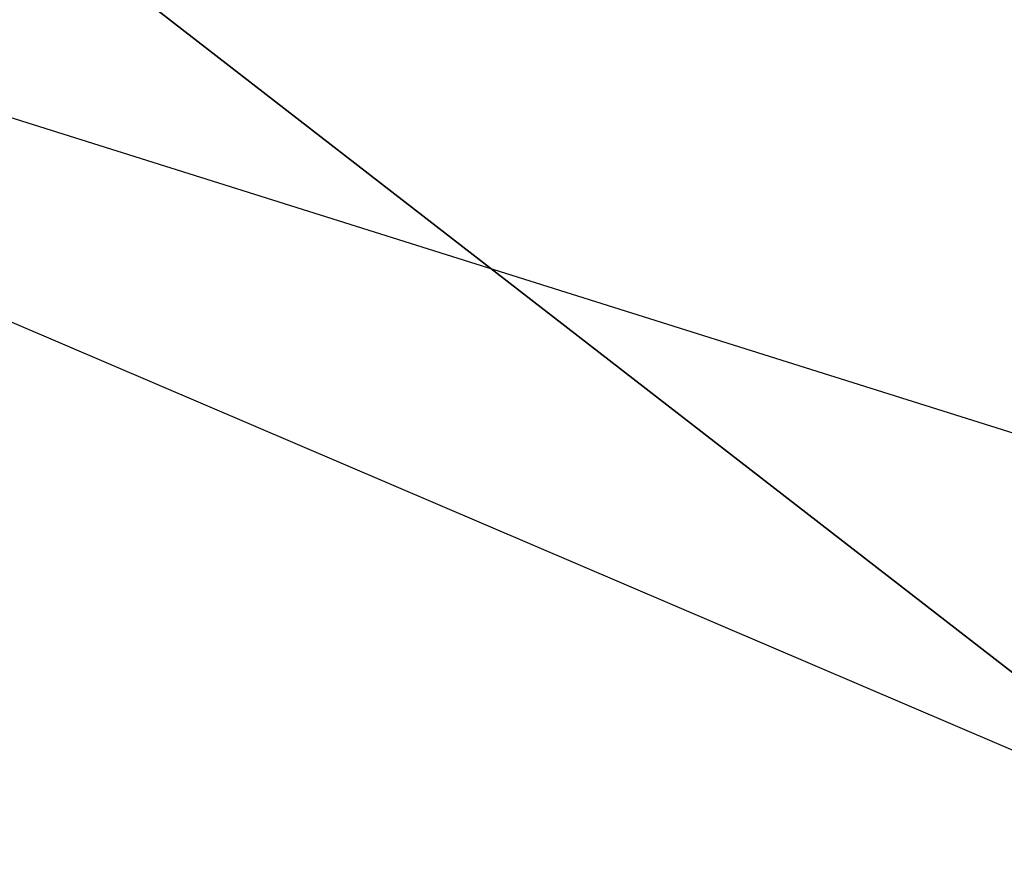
# Model space of a CAD drawing. Header units: millimetres. Extents: x 11 to 117, y -52 to 37.
# Tile 135 of 256: x 30.376 to 31.091, y -42.144 to -41.528. Entities that reach past the tile are written whole.
import ezdxf

# ---------------------------------------------------------------- set-up
doc = ezdxf.new("R2010")
doc.units = ezdxf.units.MM
doc.header["$LTSCALE"] = 25.4
doc.layers.get('0').update_dxf_attribs({"true_color": 0xff5454})

# ---------------------------------------------------------------- blocks, each defined once
blk = doc.blocks.new('PROFILE-IRIS-LED-7W-8995-8997-8996-8998.STL#2')
at = {"color": 18, "true_color": 0x000000}
mesh = blk.add_polyface(dxfattribs=at)
corners = [(28.79807, -40.22071, 34.42133), (31.25928, -42.12821, 33.88294), (28.60061, -40.9907, 33.50146), (31.45674, -41.35822, 34.80281)]
mesh.append_faces([[corners[k] for k in face] for face in [(0, 1, 2), (1, 0, 3)]], dxfattribs={"vtx0": -1, "color": 18})
mesh = blk.add_polyface(dxfattribs=at)
corners = [(28.28693, -41.43323, 33.93922), (30.76577, -43.71449, 33.02126), (28.00485, -42.53323, 32.62511), (31.04785, -42.61449, 34.33537)]
mesh.append_faces([[corners[k] for k in face] for face in [(0, 1, 2), (1, 0, 3)]], dxfattribs={"vtx0": -1, "color": 18})
mesh = blk.add_polyface(dxfattribs=at)
corners = [(31.36522, -50.51014, 33.35669), (30.17356, -41.53767, 42.70164), (28.13367, -49.49245, 33.19849), (33.40511, -42.55536, 42.85985)]
mesh.append_faces([[corners[k] for k in face] for face in [(0, 1, 2), (1, 0, 3)]], dxfattribs={"vtx0": -1, "color": 18})

msp = doc.modelspace()

# ---------------------------------------------------------------- block references
at = {"color": 0}
msp.add_blockref('PROFILE-IRIS-LED-7W-8995-8997-8996-8998.STL#2', (0, 0), dxfattribs=at)

doc.saveas('drawing.dxf')
